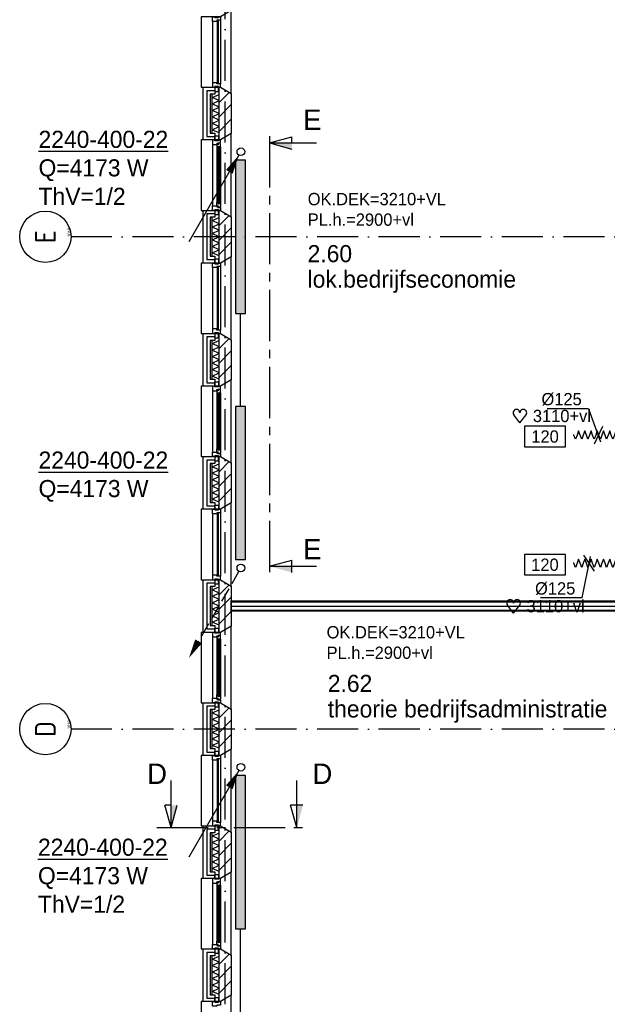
# Model space of a CAD drawing. Extents: x -1448 to 118900, y -195097 to 442500.
# Tile 9 of 103: x 13062 to 21652, y 386548 to 400947. Entities that reach past the tile are written whole.
import ezdxf
from ezdxf.enums import TextEntityAlignment as Align

# ---------------------------------------------------------------- set-up
doc = ezdxf.new("R2010")
doc.units = 0
doc.header["$LTSCALE"] = 100
for name, pattern in [('2322107', [2000, 1000, 1000]), ('CENTER2', [11.25, 7.5, -1.25, 1.25, -1.25]), ('DASHDOT', [9, 6, -1.5, 0, -1.5]), ('LURETOUR', [6, 4, -2])]:
    doc.linetypes.add(name, pattern=pattern)
doc.layers.get('0').update_dxf_attribs({"linetype": 'CONTINUOUS'})
for name, color, linetype in [('AL$7----_STRAMIEN', 1, 'DASHDOT'), ('AL21----_BUITENWAND', 4, 'CONTINUOUS'), ('AL21K---_ISOLATIE', 1, 'CONTINUOUS'), ('AL22----_BINNENWAND', 7, 'CONTINUOUS'), ('AL28----_KONSTRUKTIE', 3, 'CONTINUOUS'), ('AL31----_BUITENKOZ', 7, 'CONTINUOUS'), ('ALL-----_REFLIJNEN', 8, 'CONTINUOUS'), ('ALN-----_BLOCKNAAM', 2, 'CONTINUOUS'), ('ALXA3---_VOLZWART', 14, 'CONTINUOUS'), ('ALXAB---_PREFABBETON', 1, 'CONTINUOUS'), ('BOUW', 8, 'CONTINUOUS'), ('DOORSNEDE', 1, 'CONTINUOUS'), ('WI561---', 1, 'CONTINUOUS'), ('WL561---', 4, 'CONTINUOUS'), ('WL561---_AANVOER', 4, 'CONTINUOUS'), ('WL561---_RETOUR', 4, 'CONTINUOUS'), ('WL570---_RETOUR', 3, 'CONTINUOUS'), ('WM570---', 1, 'CONTINUOUS')]:
    doc.layers.add(name, color=color, linetype=linetype)
doc.styles.add('BURO-018', font='BUROFONT.shx', dxfattribs={"height": 180})
doc.styles.add('BURO-025', font='BUROFONT.shx', dxfattribs={"height": 250})
doc.styles.add('BURO-050', font='BUROFONT.shx', dxfattribs={"height": 500})
doc.styles.get("Standard").update_dxf_attribs({"font": 'ISOCP'})

# ---------------------------------------------------------------- blocks, each defined once
blk = doc.blocks.new('1010')
at = {"layer": 'AL$7----_STRAMIEN', "color": 7, "linetype": 'CONTINUOUS'}
blk.add_circle((0, 750), 750, dxfattribs=at)
at = {"layer": 'ALN-----_BLOCKNAAM', "linetype": 'CONTINUOUS'}
blk.add_text('1010', height=100, dxfattribs=at).set_placement((0, 0))
blk = doc.blocks.new('2322401')
at = {"color": 0, "linetype": 'CONTINUOUS'}
for p, q in [((-0.5, 0.5, 1), (-0.5, 0.5)), ((-0.5, 0.5, 1), (-0.5, -0.5, 1)), ((0.5, 0.5, 1), (-0.5, 0.5, 1)), ((0.5, 0.5), (-0.5, 0.5)), ((-0.5, 0.5), (-0.5, -0.5)), ((0.5, 0.5, 1), (0.5, 0.5)), ((0.5, -0.5, 1), (0.5, 0.5, 1)), ((0.5, -0.5), (0.5, 0.5)), ((-0.5, -0.5, 1), (-0.5, -0.5)), ((-0.5, -0.5, 1), (0.5, -0.5, 1)), ((-0.5, -0.5), (0.5, -0.5)), ((0.5, -0.5, 1), (0.5, -0.5))]:
    blk.add_line(p, q, dxfattribs=at)
blk = doc.blocks.new('*U72', base_point=(23322, 34989))
at = {"layer": 'WM570---', "linetype": 'CONTINUOUS'}
for p, q in [((23222, 34481), (23342, 35087)), ((23401, 34872), (23244, 35106)), ((23222, 34481), (22615, 34481))]:
    blk.add_line(p, q, dxfattribs=at)
at = {"layer": 'WM570---', "linetype": 'CONTINUOUS', "style": 'BURO-018'}
blk.add_text('%%c125', height=180, dxfattribs=at).set_placement((23122, 34531), align=Align.RIGHT)
blk = doc.blocks.new('LU-ORND')
at = {"color": 0, "linetype": 'CONTINUOUS'}
for p, q in [((-3, 1.5), (-3, -1.5)), ((3, 1.5), (-3, 1.5)), ((3, -1.5), (3, 1.5)), ((-3, -1.5), (3, -1.5))]:
    blk.add_line(p, q, dxfattribs=at)
blk = doc.blocks.new('HART')
at = {"color": 1}
for q in [(-39.7, 52.4), (39.7, 52.4)]:
    blk.add_line((0, 0), q, dxfattribs=at)
for centre, start, end in [((-22.1, 65.7), 0, 217.18669), ((22.1, 65.7), 322.81331, 180)]:
    blk.add_arc(centre, 22.1, start, end, dxfattribs=at)
blk = doc.blocks.new('LU-1D-F-7D2BC')
at = {"color": 0, "linetype": 'CONTINUOUS'}
for p, q in [((-350, 0), (-341, 0)), ((-341, 0), (-318, 62)), ((-318, 62), (-296, 0)), ((-296, 0), (-273, -62)), ((-273, -62), (-250, 0)), ((-250, 0), (-227, 62)), ((-227, 62), (-205, 0)), ((-205, 0), (-182, -62)), ((-182, -62), (-159, 0)), ((-159, 0), (-136, 62)), ((-136, 62), (-114, 0)), ((-114, 0), (-91, -62)), ((-91, -62), (-68, 0)), ((-68, 0), (-45, 62)), ((-45, 62), (-23, 0)), ((-23, 0), (0, -62)), ((0, -62), (23, 0)), ((23, 0), (45, 62)), ((45, 62), (68, 0)), ((68, 0), (91, -62)), ((91, -62), (114, 0)), ((114, 0), (136, 62)), ((136, 62), (159, 0)), ((159, 0), (182, -62)), ((182, -62), (205, 0)), ((205, 0), (227, 62)), ((227, 62), (250, 0)), ((250, 0), (273, -62)), ((273, -62), (296, 0)), ((296, 0), (318, 62)), ((318, 62), (341, 0)), ((341, 0), (350, 0))]:
    blk.add_line(p, q, dxfattribs=at)
blk = doc.blocks.new('*U63', base_point=(73844, 38489))
at = {"layer": 'WM570---', "linetype": 'CONTINUOUS'}
for p, q in [((73703, 38877), (73097, 38877)), ((73703, 38877), (73878, 38395)), ((73904, 38616), (73785, 38361))]:
    blk.add_line(p, q, dxfattribs=at)
at = {"layer": 'WM570---', "linetype": 'CONTINUOUS', "style": 'BURO-018'}
blk.add_text('%%c125', height=180, dxfattribs=at).set_placement((73603, 38927), align=Align.RIGHT)
blk = doc.blocks.new('LDV4107')
at = {"color": 0, "linetype": 'CONTINUOUS'}
blk.add_line((-0.25, -0.43), (-6.75, -11.69), dxfattribs=at)
blk.add_lwpolyline([(-0.25, -0.43, 0, 1, 0), (-1.5, -2.6, 1, 1, 0)], format="xyseb", dxfattribs=at)
blk.add_circle((0, 0), 0.5, dxfattribs=at)
blk = doc.blocks.new('CVHATCH1')
at = {"color": 0, "linetype": 'CONTINUOUS'}
blk.add_solid([(-0.5, -0.5), (0.5, -0.5), (-0.5, 0.5), (0.5, 0.5)], dxfattribs=at)
blk = doc.blocks.new('CVRINFO2')
at = {"color": 0, "linetype": 'CONTINUOUS', "style": 'BURO-025'}
for tag, p in [('CV_TEXT125', (0, 0)), ('CV_TEXT225', (0, -4.17)), ('CV_TEXT325', (0, -8.33)), ('CV_TEXT425', (0, -12.5))]:
    blk.add_attdef(tag, p, '', height=2.5, dxfattribs=at)
blk = doc.blocks.new('LDV2108')
at = {"color": 0, "linetype": 'CONTINUOUS'}
for p, q in [((-0.25, -0.43), (-1.19, -2.06)), ((-1.56, -2.71), (-2.5, -4.33)), ((-2.87, -4.98), (-3.81, -6.6)), ((-4.19, -7.25), (-5.12, -8.88)), ((-5.5, -9.53), (-6.44, -11.15))]:
    blk.add_line(p, q, dxfattribs=at)
blk.add_lwpolyline([(-6.75, -11.69, 0, 1, 0), (-5.5, -9.53, 1, 1, 0)], format="xyseb", dxfattribs=at)
blk.add_circle((0, 0), 0.5, dxfattribs=at)

msp = doc.modelspace()

# ---------------------------------------------------------------- linework, layer by layer
at = {"layer": 'AL$7----_STRAMIEN', "color": 1}
for p, q in [((16065.4, 371249), (16065.4, 439905.7)), ((33310.7, 397772.7), (13811.9, 397772.7)), ((33310.7, 390572.7), (13811.9, 390572.7))]:
    msp.add_line(p, q, dxfattribs=at)
at = {"layer": 'AL21----_BUITENWAND', "color": 8}
for p, q in [((15745.4, 399187.7), (15745.4, 399957.7)), ((15745.4, 399957.7), (15914.4, 399957.7)), ((15914.4, 399857.7), (15845.4, 399857.7)), ((15845.4, 399857.7), (15845.4, 399287.7)), ((15914.4, 399957.7), (15914.4, 399857.7)), ((15845.4, 399287.7), (15914.4, 399287.7)), ((15914.4, 399287.7), (15914.4, 399187.7)), ((15914.4, 399187.7), (15745.4, 399187.7)), ((15745.4, 397387.7), (15745.4, 398157.7)), ((15745.4, 398157.7), (15914.4, 398157.7)), ((15914.4, 398157.7), (15914.4, 398057.7)), ((15914.4, 398057.7), (15845.4, 398057.7)), ((15845.4, 398057.7), (15845.4, 397487.7)), ((15845.4, 397487.7), (15914.4, 397487.7)), ((15914.4, 397487.7), (15914.4, 397387.7)), ((15914.4, 397387.7), (15745.4, 397387.7)), ((15745.4, 395587.7), (15745.4, 396357.7)), ((15745.4, 396357.7), (15914.4, 396357.7)), ((15914.4, 396257.7), (15845.4, 396257.7)), ((15845.4, 396257.7), (15845.4, 395687.7)), ((15914.4, 396357.7), (15914.4, 396257.7)), ((15845.4, 395687.7), (15914.4, 395687.7)), ((15914.4, 395687.7), (15914.4, 395587.7)), ((15914.4, 395587.7), (15745.4, 395587.7)), ((15745.4, 393787.7), (15745.4, 394557.7)), ((15745.4, 394557.7), (15914.4, 394557.7)), ((15914.4, 394557.7), (15914.4, 394457.7)), ((15914.4, 394457.7), (15845.4, 394457.7)), ((15845.4, 394457.7), (15845.4, 393887.7)), ((15845.4, 393887.7), (15914.4, 393887.7)), ((15914.4, 393887.7), (15914.4, 393787.7)), ((15914.4, 393787.7), (15745.4, 393787.7)), ((15745.4, 391987.7), (15745.4, 392757.7)), ((15745.4, 392757.7), (15914.4, 392757.7)), ((15914.4, 392657.7), (15845.4, 392657.7)), ((15845.4, 392657.7), (15845.4, 392087.7)), ((15914.4, 392757.7), (15914.4, 392657.7)), ((15845.4, 392087.7), (15914.4, 392087.7)), ((15914.4, 392087.7), (15914.4, 391987.7)), ((15914.4, 391987.7), (15745.4, 391987.7)), ((15745.4, 390187.7), (15745.4, 390957.7)), ((15745.4, 390957.7), (15914.4, 390957.7)), ((15914.4, 390957.7), (15914.4, 390857.7)), ((15914.4, 390857.7), (15845.4, 390857.7)), ((15845.4, 390857.7), (15845.4, 390287.7)), ((15845.4, 390287.7), (15914.4, 390287.7)), ((15914.4, 390287.7), (15914.4, 390187.7)), ((15914.4, 390187.7), (15745.4, 390187.7)), ((15745.4, 388387.7), (15745.4, 389157.7)), ((15745.4, 389157.7), (15914.4, 389157.7)), ((15914.4, 389057.7), (15845.4, 389057.7)), ((15845.4, 389057.7), (15845.4, 388487.7)), ((15914.4, 389157.7), (15914.4, 389057.7)), ((15845.4, 388487.7), (15914.4, 388487.7)), ((15914.4, 388487.7), (15914.4, 388387.7)), ((15914.4, 388387.7), (15745.4, 388387.7)), ((15745.4, 386587.7), (15745.4, 387357.7)), ((15745.4, 387357.7), (15914.4, 387357.7)), ((15914.4, 387357.7), (15914.4, 387257.7)), ((15914.4, 387257.7), (15845.4, 387257.7)), ((15845.4, 387257.7), (15845.4, 386687.7)), ((15845.4, 386687.7), (15914.4, 386687.7)), ((15914.4, 386687.7), (15914.4, 386587.7)), ((15914.4, 386587.7), (15745.4, 386587.7))]:
    msp.add_line(p, q, dxfattribs=at)
at = {"layer": 'AL21K---_ISOLATIE', "color": 8, "linetype": 'CONTINUOUS'}
for p, q in [((15875.4, 399287.7), (15875.4, 399857.7)), ((15875.4, 399810.2), (15975.4, 399853.5)), ((15975.4, 399287.7), (15975.4, 399857.7)), ((15975.4, 399762.7), (15875.4, 399810.2)), ((15875.4, 399715.2), (15975.4, 399762.7)), ((15975.4, 399667.7), (15875.4, 399715.2)), ((15875.4, 399620.2), (15975.4, 399667.7)), ((15975.4, 399572.7), (15875.4, 399620.2)), ((15875.4, 399525.2), (15975.4, 399572.7)), ((15975.4, 399477.7), (15875.4, 399525.2)), ((15875.4, 399430.2), (15975.4, 399477.7)), ((15975.4, 399382.7), (15875.4, 399430.2)), ((15875.4, 399335.2), (15975.4, 399382.7)), ((15975.4, 399291.9), (15875.4, 399335.2)), ((15875.4, 397487.7), (15875.4, 398057.7)), ((15875.4, 398010.2), (15975.4, 398053.5)), ((15975.4, 397962.7), (15875.4, 398010.2)), ((15975.4, 397487.7), (15975.4, 398057.7)), ((15875.4, 397915.2), (15975.4, 397962.7)), ((15975.4, 397867.7), (15875.4, 397915.2)), ((15875.4, 397820.2), (15975.4, 397867.7)), ((15975.4, 397772.7), (15875.4, 397820.2)), ((15875.4, 397725.2), (15975.4, 397772.7)), ((15975.4, 397677.7), (15875.4, 397725.2)), ((15875.4, 397630.2), (15975.4, 397677.7)), ((15975.4, 397582.7), (15875.4, 397630.2)), ((15875.4, 397535.2), (15975.4, 397582.7)), ((15975.4, 397491.9), (15875.4, 397535.2)), ((15875.4, 395687.7), (15875.4, 396257.7)), ((15875.4, 396210.2), (15975.4, 396253.5)), ((15975.4, 395687.7), (15975.4, 396257.7)), ((15975.4, 396162.7), (15875.4, 396210.2)), ((15875.4, 396115.2), (15975.4, 396162.7)), ((15975.4, 396067.7), (15875.4, 396115.2)), ((15875.4, 396020.2), (15975.4, 396067.7)), ((15975.4, 395972.7), (15875.4, 396020.2)), ((15875.4, 395925.2), (15975.4, 395972.7)), ((15975.4, 395877.7), (15875.4, 395925.2)), ((15875.4, 395830.2), (15975.4, 395877.7)), ((15975.4, 395782.7), (15875.4, 395830.2)), ((15875.4, 395735.2), (15975.4, 395782.7)), ((15975.4, 395691.9), (15875.4, 395735.2)), ((15875.4, 393887.7), (15875.4, 394457.7)), ((15875.4, 394410.2), (15975.4, 394453.5)), ((15975.4, 394362.7), (15875.4, 394410.2)), ((15975.4, 393887.7), (15975.4, 394457.7)), ((15875.4, 394315.2), (15975.4, 394362.7)), ((15975.4, 394267.7), (15875.4, 394315.2)), ((15875.4, 394220.2), (15975.4, 394267.7)), ((15975.4, 394172.7), (15875.4, 394220.2)), ((15875.4, 394125.2), (15975.4, 394172.7)), ((15975.4, 394077.7), (15875.4, 394125.2)), ((15875.4, 394030.2), (15975.4, 394077.7)), ((15975.4, 393982.7), (15875.4, 394030.2)), ((15875.4, 393935.2), (15975.4, 393982.7)), ((15975.4, 393891.9), (15875.4, 393935.2)), ((15875.4, 392087.7), (15875.4, 392657.7)), ((15875.4, 392610.2), (15975.4, 392653.5)), ((15975.4, 392087.7), (15975.4, 392657.7)), ((15975.4, 392562.7), (15875.4, 392610.2)), ((15875.4, 392515.2), (15975.4, 392562.7)), ((15975.4, 392467.7), (15875.4, 392515.2)), ((15875.4, 392420.2), (15975.4, 392467.7)), ((15975.4, 392372.7), (15875.4, 392420.2)), ((15875.4, 392325.2), (15975.4, 392372.7)), ((15975.4, 392277.7), (15875.4, 392325.2)), ((15875.4, 392230.2), (15975.4, 392277.7)), ((15975.4, 392182.7), (15875.4, 392230.2)), ((15875.4, 392135.2), (15975.4, 392182.7)), ((15975.4, 392091.9), (15875.4, 392135.2)), ((15875.4, 390287.7), (15875.4, 390857.7)), ((15875.4, 390810.2), (15975.4, 390853.5)), ((15975.4, 390762.7), (15875.4, 390810.2)), ((15975.4, 390287.7), (15975.4, 390857.7)), ((15875.4, 390715.2), (15975.4, 390762.7)), ((15975.4, 390667.7), (15875.4, 390715.2)), ((15875.4, 390620.2), (15975.4, 390667.7)), ((15975.4, 390572.7), (15875.4, 390620.2)), ((15875.4, 390525.2), (15975.4, 390572.7)), ((15975.4, 390477.7), (15875.4, 390525.2)), ((15875.4, 390430.2), (15975.4, 390477.7)), ((15975.4, 390382.7), (15875.4, 390430.2)), ((15875.4, 390335.2), (15975.4, 390382.7)), ((15975.4, 390291.9), (15875.4, 390335.2)), ((15875.4, 388487.7), (15875.4, 389057.7)), ((15875.4, 389010.2), (15975.4, 389053.5)), ((15975.4, 388487.7), (15975.4, 389057.7)), ((15975.4, 388962.7), (15875.4, 389010.2)), ((15875.4, 388915.2), (15975.4, 388962.7)), ((15975.4, 388867.7), (15875.4, 388915.2)), ((15875.4, 388820.2), (15975.4, 388867.7)), ((15975.4, 388772.7), (15875.4, 388820.2)), ((15875.4, 388725.2), (15975.4, 388772.7)), ((15975.4, 388677.7), (15875.4, 388725.2)), ((15875.4, 388630.2), (15975.4, 388677.7)), ((15975.4, 388582.7), (15875.4, 388630.2)), ((15875.4, 388535.2), (15975.4, 388582.7)), ((15975.4, 388491.9), (15875.4, 388535.2)), ((15875.4, 386687.7), (15875.4, 387257.7)), ((15875.4, 387210.2), (15975.4, 387253.5)), ((15975.4, 387162.7), (15875.4, 387210.2)), ((15975.4, 386687.7), (15975.4, 387257.7)), ((15875.4, 387115.2), (15975.4, 387162.7)), ((15975.4, 387067.7), (15875.4, 387115.2)), ((15875.4, 387020.2), (15975.4, 387067.7)), ((15975.4, 386972.7), (15875.4, 387020.2)), ((15875.4, 386925.2), (15975.4, 386972.7)), ((15975.4, 386877.7), (15875.4, 386925.2)), ((15875.4, 386830.2), (15975.4, 386877.7)), ((15975.4, 386782.7), (15875.4, 386830.2)), ((15875.4, 386735.2), (15975.4, 386782.7)), ((15975.4, 386691.9), (15875.4, 386735.2))]:
    msp.add_line(p, q, dxfattribs=at)
at = {"layer": 'AL22----_BINNENWAND', "color": 8}
for p, q in [((16155.4, 392447.7), (23515.4, 392447.7)), ((16155.4, 392297.7), (16155.4, 392447.7)), ((20510.2, 392447.7), (20660.2, 392447.7)), ((23515.4, 392297.7), (16155.4, 392297.7))]:
    msp.add_line(p, q, dxfattribs=at)
at = {"layer": 'AL22----_BINNENWAND', "color": 8, "linetype": 'CONTINUOUS'}
for p, q in [((16155.4, 392432.7), (23515.4, 392432.7)), ((16155.4, 392312.7), (23515.4, 392312.7))]:
    msp.add_line(p, q, dxfattribs=at)
at = {"layer": 'AL28----_KONSTRUKTIE', "color": 8}
for p, q in [((15975.4, 399957.7), (15995.4, 399957.7)), ((15975.4, 399187.7), (15975.4, 399957.7)), ((15995.4, 399957.7), (16155.4, 399865.4)), ((16155.4, 399865.4), (16155.4, 399280.1)), ((16155.4, 399280.1), (15995.4, 399187.7)), ((15995.4, 399187.7), (15975.4, 399187.7)), ((15975.4, 398157.7), (15995.4, 398157.7)), ((15975.4, 397387.7), (15975.4, 398157.7)), ((15995.4, 398157.7), (16155.4, 398065.4)), ((16155.4, 398065.4), (16155.4, 397480.1)), ((16155.4, 397480.1), (15995.4, 397387.7)), ((15995.4, 397387.7), (15975.4, 397387.7)), ((15975.4, 396357.7), (15995.4, 396357.7)), ((15975.4, 395587.7), (15975.4, 396357.7)), ((15995.4, 396357.7), (16155.4, 396265.4)), ((16155.4, 396265.4), (16155.4, 395680.1)), ((16155.4, 395680.1), (15995.4, 395587.7)), ((15995.4, 395587.7), (15975.4, 395587.7)), ((15975.4, 394557.7), (15995.4, 394557.7)), ((15975.4, 393787.7), (15975.4, 394557.7)), ((15995.4, 394557.7), (16155.4, 394465.4)), ((16155.4, 394465.4), (16155.4, 393880.1)), ((16155.4, 393880.1), (15995.4, 393787.7)), ((15995.4, 393787.7), (15975.4, 393787.7)), ((15975.4, 392757.7), (15995.4, 392757.7)), ((15975.4, 391987.7), (15975.4, 392757.7)), ((15995.4, 392757.7), (16155.4, 392665.4)), ((16155.4, 392665.4), (16155.4, 392080.1)), ((16155.4, 392080.1), (15995.4, 391987.7)), ((15995.4, 391987.7), (15975.4, 391987.7)), ((15975.4, 390957.7), (15995.4, 390957.7)), ((15975.4, 390187.7), (15975.4, 390957.7)), ((15995.4, 390957.7), (16155.4, 390865.4)), ((16155.4, 390865.4), (16155.4, 390280.1)), ((16155.4, 390280.1), (15995.4, 390187.7)), ((15995.4, 390187.7), (15975.4, 390187.7)), ((15975.4, 389157.7), (15995.4, 389157.7)), ((15975.4, 388387.7), (15975.4, 389157.7)), ((15995.4, 389157.7), (16155.4, 389065.4)), ((16155.4, 389065.4), (16155.4, 388480.1)), ((16155.4, 388480.1), (15995.4, 388387.7)), ((15995.4, 388387.7), (15975.4, 388387.7)), ((15975.4, 387357.7), (15995.4, 387357.7)), ((15975.4, 386587.7), (15975.4, 387357.7)), ((15995.4, 387357.7), (16155.4, 387265.4)), ((16155.4, 387265.4), (16155.4, 386680.1)), ((16155.4, 386680.1), (15995.4, 386587.7)), ((15995.4, 386587.7), (15975.4, 386587.7))]:
    msp.add_line(p, q, dxfattribs=at)
at = {"layer": 'AL31----_BUITENKOZ', "color": 8}
for points in [[(15995.4, 399957.7), (16155.4, 399865.4), (16155.4, 401080.1), (15995.4, 400987.7), (15715.4, 400987.7), (15715.4, 399957.7)], [(15970.4, 399967.7), (15914.4, 399967.7), (15914.4, 399896.7), (15970.4, 399896.7)], [(15995.4, 398157.7), (16155.4, 398065.4), (16155.4, 399280.1), (15995.4, 399187.7), (15715.4, 399187.7), (15715.4, 398157.7)], [(15995.4, 399187.7), (15970.4, 399187.7), (15970.4, 399177.7), (15914.4, 399177.7), (15914.4, 399187.7), (15881.4, 399187.7), (15881.4, 399120.7), (15944.4, 399120.7), (15944.4, 399137.7), (15959.4, 399137.7), (15959.4, 399143.7), (15995.4, 399143.7)], [(15970.4, 399177.7), (15914.4, 399177.7), (15914.4, 399248.7), (15970.4, 399248.7)], [(15998.4, 399131), (15994.1, 399133.5), (15994.1, 399140.5), (15964.4, 399140.5), (15964.4, 399118), (15959.4, 399118), (15959.4, 399126), (15944.4, 399126), (15944.4, 399120.7), (15944.4, 399073.6), (15957.4, 399071.5), (15957.4, 399088.5), (15998.4, 399088.5)], [(15996.1, 399088.5), (15982.6, 399088.5), (15982.6, 399071.5), (15996.1, 399071.5)], [(15998.4, 398214.4), (15994.1, 398212), (15994.1, 398204.9), (15964.4, 398204.9), (15964.4, 398227.4), (15959.4, 398227.4), (15959.4, 398219.4), (15944.4, 398219.4), (15944.4, 398224.7), (15944.4, 398271.9), (15957.4, 398273.9), (15957.4, 398256.9), (15998.4, 398256.9)], [(15996.1, 398256.9), (15982.6, 398256.9), (15982.6, 398273.9), (15996.1, 398273.9)], [(15995.4, 398157.7), (15970.4, 398157.7), (15970.4, 398167.7), (15914.4, 398167.7), (15914.4, 398157.7), (15881.4, 398157.7), (15881.4, 398224.7), (15944.4, 398224.7), (15944.4, 398207.7), (15959.4, 398207.7), (15959.4, 398201.7), (15995.4, 398201.7)], [(15970.4, 398167.7), (15914.4, 398167.7), (15914.4, 398096.7), (15970.4, 398096.7)], [(15995.4, 396357.7), (16155.4, 396265.4), (16155.4, 397480.1), (15995.4, 397387.7), (15715.4, 397387.7), (15715.4, 396357.7)], [(15970.4, 397377.7), (15914.4, 397377.7), (15914.4, 397448.7), (15970.4, 397448.7)], [(15970.4, 396367.7), (15914.4, 396367.7), (15914.4, 396296.7), (15970.4, 396296.7)], [(15995.4, 394557.7), (16155.4, 394465.4), (16155.4, 395680.1), (15995.4, 395587.7), (15715.4, 395587.7), (15715.4, 394557.7)], [(15995.4, 395587.7), (15970.4, 395587.7), (15970.4, 395577.7), (15914.4, 395577.7), (15914.4, 395587.7), (15881.4, 395587.7), (15881.4, 395520.7), (15944.4, 395520.7), (15944.4, 395537.7), (15959.4, 395537.7), (15959.4, 395543.7), (15995.4, 395543.7)], [(15970.4, 395577.7), (15914.4, 395577.7), (15914.4, 395648.7), (15970.4, 395648.7)], [(15998.4, 395531), (15994.1, 395533.5), (15994.1, 395540.5), (15964.4, 395540.5), (15964.4, 395518), (15959.4, 395518), (15959.4, 395526), (15944.4, 395526), (15944.4, 395520.7), (15944.4, 395473.6), (15957.4, 395471.5), (15957.4, 395488.5), (15998.4, 395488.5)], [(15996.1, 395488.5), (15982.6, 395488.5), (15982.6, 395471.5), (15996.1, 395471.5)], [(15998.4, 394614.4), (15994.1, 394612), (15994.1, 394604.9), (15964.4, 394604.9), (15964.4, 394627.4), (15959.4, 394627.4), (15959.4, 394619.4), (15944.4, 394619.4), (15944.4, 394624.7), (15944.4, 394671.9), (15957.4, 394673.9), (15957.4, 394656.9), (15998.4, 394656.9)], [(15996.1, 394656.9), (15982.6, 394656.9), (15982.6, 394673.9), (15996.1, 394673.9)], [(15995.4, 394557.7), (15970.4, 394557.7), (15970.4, 394567.7), (15914.4, 394567.7), (15914.4, 394557.7), (15881.4, 394557.7), (15881.4, 394624.7), (15944.4, 394624.7), (15944.4, 394607.7), (15959.4, 394607.7), (15959.4, 394601.7), (15995.4, 394601.7)], [(15970.4, 394567.7), (15914.4, 394567.7), (15914.4, 394496.7), (15970.4, 394496.7)], [(15995.4, 392757.7), (16155.4, 392665.4), (16155.4, 393880.1), (15995.4, 393787.7), (15715.4, 393787.7), (15715.4, 392757.7)], [(15970.4, 393777.7), (15914.4, 393777.7), (15914.4, 393848.7), (15970.4, 393848.7)], [(15970.4, 392767.7), (15914.4, 392767.7), (15914.4, 392696.7), (15970.4, 392696.7)], [(15995.4, 390957.7), (16155.4, 390865.4), (16155.4, 392080.1), (15995.4, 391987.7), (15715.4, 391987.7), (15715.4, 390957.7)], [(15995.4, 391987.7), (15970.4, 391987.7), (15970.4, 391977.7), (15914.4, 391977.7), (15914.4, 391987.7), (15881.4, 391987.7), (15881.4, 391920.7), (15944.4, 391920.7), (15944.4, 391937.7), (15959.4, 391937.7), (15959.4, 391943.7), (15995.4, 391943.7)], [(15970.4, 391977.7), (15914.4, 391977.7), (15914.4, 392048.7), (15970.4, 392048.7)], [(15998.4, 391931), (15994.1, 391933.5), (15994.1, 391940.5), (15964.4, 391940.5), (15964.4, 391918), (15959.4, 391918), (15959.4, 391926), (15944.4, 391926), (15944.4, 391920.7), (15944.4, 391873.6), (15957.4, 391871.5), (15957.4, 391888.5), (15998.4, 391888.5)], [(15996.1, 391888.5), (15982.6, 391888.5), (15982.6, 391871.5), (15996.1, 391871.5)], [(15998.4, 391014.4), (15994.1, 391012), (15994.1, 391004.9), (15964.4, 391004.9), (15964.4, 391027.4), (15959.4, 391027.4), (15959.4, 391019.4), (15944.4, 391019.4), (15944.4, 391024.7), (15944.4, 391071.9), (15957.4, 391073.9), (15957.4, 391056.9), (15998.4, 391056.9)], [(15996.1, 391056.9), (15982.6, 391056.9), (15982.6, 391073.9), (15996.1, 391073.9)], [(15995.4, 390957.7), (15970.4, 390957.7), (15970.4, 390967.7), (15914.4, 390967.7), (15914.4, 390957.7), (15881.4, 390957.7), (15881.4, 391024.7), (15944.4, 391024.7), (15944.4, 391007.7), (15959.4, 391007.7), (15959.4, 391001.7), (15995.4, 391001.7)], [(15970.4, 390967.7), (15914.4, 390967.7), (15914.4, 390896.7), (15970.4, 390896.7)], [(15995.4, 389157.7), (16155.4, 389065.4), (16155.4, 390280.1), (15995.4, 390187.7), (15715.4, 390187.7), (15715.4, 389157.7)], [(15970.4, 390177.7), (15914.4, 390177.7), (15914.4, 390248.7), (15970.4, 390248.7)], [(15970.4, 389167.7), (15914.4, 389167.7), (15914.4, 389096.7), (15970.4, 389096.7)], [(15995.4, 387357.7), (16155.4, 387265.4), (16155.4, 388480.1), (15995.4, 388387.7), (15715.4, 388387.7), (15715.4, 387357.7)], [(15995.4, 388387.7), (15970.4, 388387.7), (15970.4, 388377.7), (15914.4, 388377.7), (15914.4, 388387.7), (15881.4, 388387.7), (15881.4, 388320.7), (15944.4, 388320.7), (15944.4, 388337.7), (15959.4, 388337.7), (15959.4, 388343.7), (15995.4, 388343.7)], [(15970.4, 388377.7), (15914.4, 388377.7), (15914.4, 388448.7), (15970.4, 388448.7)], [(15998.4, 388331), (15994.1, 388333.5), (15994.1, 388340.5), (15964.4, 388340.5), (15964.4, 388318), (15959.4, 388318), (15959.4, 388326), (15944.4, 388326), (15944.4, 388320.7), (15944.4, 388273.6), (15957.4, 388271.5), (15957.4, 388288.5), (15998.4, 388288.5)], [(15996.1, 388288.5), (15982.6, 388288.5), (15982.6, 388271.5), (15996.1, 388271.5)], [(15998.4, 387414.4), (15994.1, 387412), (15994.1, 387404.9), (15964.4, 387404.9), (15964.4, 387427.4), (15959.4, 387427.4), (15959.4, 387419.4), (15944.4, 387419.4), (15944.4, 387424.7), (15944.4, 387471.9), (15957.4, 387473.9), (15957.4, 387456.9), (15998.4, 387456.9)], [(15996.1, 387456.9), (15982.6, 387456.9), (15982.6, 387473.9), (15996.1, 387473.9)], [(15995.4, 387357.7), (15970.4, 387357.7), (15970.4, 387367.7), (15914.4, 387367.7), (15914.4, 387357.7), (15881.4, 387357.7), (15881.4, 387424.7), (15944.4, 387424.7), (15944.4, 387407.7), (15959.4, 387407.7), (15959.4, 387401.7), (15995.4, 387401.7)], [(15970.4, 387367.7), (15914.4, 387367.7), (15914.4, 387296.7), (15970.4, 387296.7)], [(15995.4, 385557.7), (16155.4, 385465.4), (16155.4, 386680.1), (15995.4, 386587.7), (15715.4, 386587.7), (15715.4, 385557.7)], [(15970.4, 386577.7), (15914.4, 386577.7), (15914.4, 386648.7), (15970.4, 386648.7)]]:
    msp.add_lwpolyline(points, close=True, dxfattribs=at)
at = {"layer": 'AL31----_BUITENKOZ', "color": 8, "linetype": 'CONTINUOUS'}
for points in [[(15995.4, 400937.7), (15995.4, 400937.7), (15944.4, 400937.7), (15944.4, 400920.7), (15881.4, 400920.7), (15881.4, 400920.7), (15881.4, 400920.7), (15881.4, 400920.7), (15881.4, 400920.7), (15881.4, 400987.7), (15914.4, 400987.7), (15914.4, 400977.7), (15970.4, 400977.7), (15970.4, 400987.7), (15970.4, 400987.7), (15995.4, 400987.7)], [(15969.4, 400932.7), (15948.4, 400932.7), (15948.4, 400012.7), (15969.4, 400012.7)], [(15995.4, 400007.7), (15995.4, 400007.7), (15944.4, 400007.7), (15944.4, 400024.7), (15881.4, 400024.7), (15881.4, 400024.7), (15881.4, 400024.7), (15881.4, 400024.7), (15881.4, 400024.7), (15881.4, 399957.7), (15914.4, 399957.7), (15914.4, 399967.7), (15970.4, 399967.7), (15970.4, 399957.7), (15970.4, 399957.7), (15995.4, 399957.7)], [(15980.4, 399086.5), (15959.4, 399086.5), (15959.4, 398258.9), (15980.4, 398258.9)], [(15995.4, 397337.7), (15995.4, 397337.7), (15944.4, 397337.7), (15944.4, 397320.7), (15881.4, 397320.7), (15881.4, 397320.7), (15881.4, 397320.7), (15881.4, 397320.7), (15881.4, 397320.7), (15881.4, 397387.7), (15914.4, 397387.7), (15914.4, 397377.7), (15970.4, 397377.7), (15970.4, 397387.7), (15970.4, 397387.7), (15995.4, 397387.7)], [(15969.4, 397332.7), (15948.4, 397332.7), (15948.4, 396412.7), (15969.4, 396412.7)], [(15995.4, 396407.7), (15995.4, 396407.7), (15944.4, 396407.7), (15944.4, 396424.7), (15881.4, 396424.7), (15881.4, 396424.7), (15881.4, 396424.7), (15881.4, 396424.7), (15881.4, 396424.7), (15881.4, 396357.7), (15914.4, 396357.7), (15914.4, 396367.7), (15970.4, 396367.7), (15970.4, 396357.7), (15970.4, 396357.7), (15995.4, 396357.7)], [(15980.4, 395486.5), (15959.4, 395486.5), (15959.4, 394658.9), (15980.4, 394658.9)], [(15995.4, 393737.7), (15995.4, 393737.7), (15944.4, 393737.7), (15944.4, 393720.7), (15881.4, 393720.7), (15881.4, 393720.7), (15881.4, 393720.7), (15881.4, 393720.7), (15881.4, 393720.7), (15881.4, 393787.7), (15914.4, 393787.7), (15914.4, 393777.7), (15970.4, 393777.7), (15970.4, 393787.7), (15970.4, 393787.7), (15995.4, 393787.7)], [(15969.4, 393732.7), (15948.4, 393732.7), (15948.4, 392812.7), (15969.4, 392812.7)], [(15995.4, 392807.7), (15995.4, 392807.7), (15944.4, 392807.7), (15944.4, 392824.7), (15881.4, 392824.7), (15881.4, 392824.7), (15881.4, 392824.7), (15881.4, 392824.7), (15881.4, 392824.7), (15881.4, 392757.7), (15914.4, 392757.7), (15914.4, 392767.7), (15970.4, 392767.7), (15970.4, 392757.7), (15970.4, 392757.7), (15995.4, 392757.7)], [(15980.4, 391886.5), (15959.4, 391886.5), (15959.4, 391058.9), (15980.4, 391058.9)], [(15995.4, 390137.7), (15995.4, 390137.7), (15944.4, 390137.7), (15944.4, 390120.7), (15881.4, 390120.7), (15881.4, 390120.7), (15881.4, 390120.7), (15881.4, 390120.7), (15881.4, 390120.7), (15881.4, 390187.7), (15914.4, 390187.7), (15914.4, 390177.7), (15970.4, 390177.7), (15970.4, 390187.7), (15970.4, 390187.7), (15995.4, 390187.7)], [(15969.4, 390132.7), (15948.4, 390132.7), (15948.4, 389212.7), (15969.4, 389212.7)], [(15995.4, 389207.7), (15995.4, 389207.7), (15944.4, 389207.7), (15944.4, 389224.7), (15881.4, 389224.7), (15881.4, 389224.7), (15881.4, 389224.7), (15881.4, 389224.7), (15881.4, 389224.7), (15881.4, 389157.7), (15914.4, 389157.7), (15914.4, 389167.7), (15970.4, 389167.7), (15970.4, 389157.7), (15970.4, 389157.7), (15995.4, 389157.7)], [(15980.4, 388286.5), (15959.4, 388286.5), (15959.4, 387458.9), (15980.4, 387458.9)], [(15995.4, 386537.7), (15995.4, 386537.7), (15944.4, 386537.7), (15944.4, 386520.7), (15881.4, 386520.7), (15881.4, 386520.7), (15881.4, 386520.7), (15881.4, 386520.7), (15881.4, 386520.7), (15881.4, 386587.7), (15914.4, 386587.7), (15914.4, 386577.7), (15970.4, 386577.7), (15970.4, 386587.7), (15970.4, 386587.7), (15995.4, 386587.7)]]:
    msp.add_lwpolyline(points, close=True, dxfattribs=at)
at = {"layer": 'AL31----_BUITENKOZ', "color": 8}
for points in [[(15881.4, 400920.7), (15881.4, 400024.7)], [(15995.4, 400937.7), (15995.4, 400007.7)], [(15881.4, 399120.7), (15881.4, 398224.7)], [(15944.4, 399073.6), (15944.4, 398271.9)], [(15998.4, 399088.5), (15998.4, 398256.9)], [(15881.4, 397320.7), (15881.4, 396424.7)], [(15995.4, 397337.7), (15995.4, 396407.7)], [(15881.4, 395520.7), (15881.4, 394624.7)], [(15944.4, 395473.6), (15944.4, 394671.9)], [(15998.4, 395488.5), (15998.4, 394656.9)], [(15881.4, 393720.7), (15881.4, 392824.7)], [(15995.4, 393737.7), (15995.4, 392807.7)], [(15881.4, 391920.7), (15881.4, 391024.7)], [(15944.4, 391873.6), (15944.4, 391071.9)], [(15998.4, 391888.5), (15998.4, 391056.9)], [(15881.4, 390120.7), (15881.4, 389224.7)], [(15995.4, 390137.7), (15995.4, 389207.7)], [(15881.4, 388320.7), (15881.4, 387424.7)], [(15944.4, 388273.6), (15944.4, 387471.9)], [(15998.4, 388288.5), (15998.4, 387456.9)]]:
    msp.add_lwpolyline(points, dxfattribs=at)
at = {"layer": 'ALL-----_REFLIJNEN', "color": 8, "linetype": 'CONTINUOUS'}
for p, q in [((15914.4, 399907.7), (15795.4, 399907.7)), ((15795.4, 399907.7), (15795.4, 399237.7)), ((15795.4, 399237.7), (15914.4, 399237.7)), ((15914.4, 398107.7), (15795.4, 398107.7)), ((15795.4, 398107.7), (15795.4, 397437.7)), ((15795.4, 397437.7), (15914.4, 397437.7)), ((15914.4, 396307.7), (15795.4, 396307.7)), ((15795.4, 396307.7), (15795.4, 395637.7)), ((15795.4, 395637.7), (15914.4, 395637.7)), ((15914.4, 394507.7), (15795.4, 394507.7)), ((15795.4, 394507.7), (15795.4, 393837.7)), ((15795.4, 393837.7), (15914.4, 393837.7)), ((15914.4, 392707.7), (15795.4, 392707.7)), ((15795.4, 392707.7), (15795.4, 392037.7)), ((16155.4, 392372.7), (23515.4, 392372.7)), ((15795.4, 392037.7), (15914.4, 392037.7)), ((15914.4, 390907.7), (15795.4, 390907.7)), ((15795.4, 390907.7), (15795.4, 390237.7)), ((15795.4, 390237.7), (15914.4, 390237.7)), ((15914.4, 389107.7), (15795.4, 389107.7)), ((15795.4, 389107.7), (15795.4, 388437.7)), ((15795.4, 388437.7), (15914.4, 388437.7)), ((15914.4, 387307.7), (15795.4, 387307.7)), ((15795.4, 387307.7), (15795.4, 386637.7)), ((15795.4, 386637.7), (15914.4, 386637.7))]:
    msp.add_line(p, q, dxfattribs=at)
at = {"layer": 'ALXA3---_VOLZWART', "color": 8}
for p, q in [((15914.4, 399907.7), (15795.4, 399907.7)), ((15795.4, 399907.7), (15795.4, 399237.7)), ((15795.4, 399237.7), (15914.4, 399237.7)), ((15914.4, 398107.7), (15795.4, 398107.7)), ((15795.4, 398107.7), (15795.4, 397437.7)), ((15795.4, 397437.7), (15914.4, 397437.7)), ((15914.4, 396307.7), (15795.4, 396307.7)), ((15795.4, 396307.7), (15795.4, 395637.7)), ((15795.4, 395637.7), (15914.4, 395637.7)), ((15914.4, 394507.7), (15795.4, 394507.7)), ((15795.4, 394507.7), (15795.4, 393837.7)), ((15795.4, 393837.7), (15914.4, 393837.7)), ((15914.4, 392707.7), (15795.4, 392707.7)), ((15795.4, 392707.7), (15795.4, 392037.7)), ((15795.4, 392037.7), (15914.4, 392037.7)), ((15914.4, 390907.7), (15795.4, 390907.7)), ((15795.4, 390907.7), (15795.4, 390237.7)), ((15795.4, 390237.7), (15914.4, 390237.7)), ((15914.4, 389107.7), (15795.4, 389107.7)), ((15795.4, 389107.7), (15795.4, 388437.7)), ((15795.4, 388437.7), (15914.4, 388437.7)), ((15914.4, 387307.7), (15795.4, 387307.7)), ((15795.4, 387307.7), (15795.4, 386637.7)), ((15795.4, 386637.7), (15914.4, 386637.7))]:
    msp.add_line(p, q, dxfattribs=at)
at = {"layer": 'ALXAB---_PREFABBETON', "color": 8}
for p, q in [((15975.4, 399948.6), (15984.5, 399957.7)), ((15975.4, 399736.5), (16123, 399884.1)), ((15975.4, 399524.4), (16155.4, 399704.4)), ((15975.4, 399312.2), (16155.4, 399492.2)), ((15975.4, 398148.6), (15984.5, 398157.7)), ((15975.4, 397936.5), (16123, 398084.1)), ((15975.4, 397724.4), (16155.4, 397904.4)), ((15975.4, 397512.2), (16155.4, 397692.2)), ((15975.4, 396348.6), (15984.5, 396357.7)), ((15975.4, 396136.5), (16123, 396284.1)), ((15975.4, 395924.4), (16155.4, 396104.4)), ((15975.4, 395712.2), (16155.4, 395892.2)), ((15975.4, 394548.6), (15984.5, 394557.7)), ((15975.4, 394336.5), (16123, 394484.1)), ((15975.4, 394124.4), (16155.4, 394304.4)), ((15975.4, 393912.2), (16155.4, 394092.2)), ((15975.4, 392748.6), (15984.5, 392757.7)), ((15975.4, 392536.5), (16123, 392684.1)), ((15975.4, 392324.4), (16155.4, 392504.4)), ((15975.4, 392112.2), (16155.4, 392292.2)), ((15975.4, 390948.6), (15984.5, 390957.7)), ((15975.4, 390736.5), (16123, 390884.1)), ((15975.4, 390524.4), (16155.4, 390704.4)), ((15975.4, 390312.2), (16155.4, 390492.2)), ((15975.4, 389148.6), (15984.5, 389157.7)), ((15975.4, 388936.5), (16123, 389084.1)), ((15975.4, 388724.4), (16155.4, 388904.4)), ((15975.4, 388512.2), (16155.4, 388692.2)), ((15975.4, 387348.6), (15984.5, 387357.7)), ((15975.4, 387136.5), (16123, 387284.1)), ((15975.4, 386924.4), (16155.4, 387104.4)), ((15975.4, 386712.2), (16155.4, 386892.2))]:
    msp.add_line(p, q, dxfattribs=at)
at = {"layer": 'DOORSNEDE', "color": 220, "linetype": 'CENTER2'}
for p, q in [((16715.9, 399244.8), (16715.9, 392854.8)), ((15068.9, 389133.1), (17212.5, 389133.1))]:
    msp.add_line(p, q, dxfattribs=at)
at = {"layer": 'DOORSNEDE', "color": 220}
for p, q in [((16715.9, 399144.2), (17041, 399234.5)), ((16715.9, 399144.2), (17402.3, 399144.2)), ((16715.9, 399144.2), (17041, 399053.9)), ((17042.1, 399138), (17042.1, 399231.5)), ((16715.9, 392954.4), (17041, 393044.6)), ((16715.9, 392954.4), (17402.3, 392954.4)), ((17041, 392864.1), (17041, 393044.6)), ((15275.7, 389133.1), (15275.7, 389819.4)), ((17112.9, 389133.1), (17112.9, 389819.4)), ((15275.7, 389133.1), (15185.5, 389458.2)), ((15281.9, 389459.2), (15188.4, 389459.2)), ((15275.7, 389133.1), (15366, 389458.2)), ((17112.9, 389133.1), (17022.6, 389458.2)), ((17203.2, 389458.2), (17022.6, 389458.2))]:
    msp.add_line(p, q, dxfattribs=at)
for points in [[(17041, 399053.9), (17041, 399144.2), (16715.9, 399144.2)], [(17041, 392864.1), (17041, 392954.4), (16715.9, 392954.4)], [(15366, 389458.2), (15275.7, 389458.2), (15275.7, 389133.1)], [(17203.2, 389458.2), (17112.9, 389458.2), (17112.9, 389133.1)]]:
    msp.add_solid(points, dxfattribs=at)
at = {"layer": 'WL561---_AANVOER', "linetype": '2322107'}
for p, q in [((16290.1, 395292.7), (16290.1, 396652.7)), ((16290.1, 386292.7), (16290.1, 387652.7))]:
    msp.add_line(p, q, dxfattribs=at)

# ---------------------------------------------------------------- block references
at = {"layer": 'AL$7----_STRAMIEN'}
ref = msp.add_blockref('1010', (13811.9, 397772.7), dxfattribs=dict(at, xscale=0.5, yscale=0.5, zscale=0.5, rotation=90))
ref.add_attrib('STR-NAAM', 'E', dxfattribs={"color": 3, "linetype": 'CONTINUOUS', "height": 300, "rotation": 90}).set_placement((13436.9, 397772.7), align=Align.MIDDLE)
ref = msp.add_blockref('1010', (13811.9, 390572.7), dxfattribs=dict(at, xscale=0.5, yscale=0.5, zscale=0.5, rotation=90))
ref.add_attrib('STR-NAAM', 'D', dxfattribs={"color": 3, "linetype": 'CONTINUOUS', "height": 300, "rotation": 90}).set_placement((13436.9, 390572.7), align=Align.MIDDLE)
at = {"layer": 'WI561---'}
ref = msp.add_blockref('CVRINFO2', (13337.4, 399072), dxfattribs=dict(at, xscale=100, yscale=100, zscale=100))
ref.add_attrib('CV_TEXT125', '%%u2240-400-22', (13337.4, 399072), dxfattribs={"layer": '0', "color": 2, "linetype": 'CONTINUOUS', "height": 250, "style": 'BURO-025'})
ref.add_attrib('CV_TEXT225', 'Q=4173 W', (13337.4, 398655.3), dxfattribs={"layer": '0', "color": 2, "linetype": 'CONTINUOUS', "height": 250, "style": 'BURO-025'})
ref.add_attrib('CV_TEXT325', 'ThV=1/2', (13337.4, 398238.7), dxfattribs={"layer": '0', "color": 2, "linetype": 'CONTINUOUS', "height": 250, "style": 'BURO-025'})
ref = msp.add_blockref('CVRINFO2', (13337.4, 394381.9), dxfattribs=dict(at, xscale=100, yscale=100, zscale=100))
ref.add_attrib('CV_TEXT125', '%%u2240-400-22', (13337.4, 394381.9), dxfattribs={"layer": '0', "color": 2, "linetype": 'CONTINUOUS', "height": 250, "style": 'BURO-025'})
ref.add_attrib('CV_TEXT225', 'Q=4173 W', (13337.4, 393965.3), dxfattribs={"layer": '0', "color": 2, "linetype": 'CONTINUOUS', "height": 250, "style": 'BURO-025'})
ref = msp.add_blockref('CVRINFO2', (13329, 388721), dxfattribs=dict(at, xscale=100, yscale=100, zscale=100))
ref.add_attrib('CV_TEXT125', '%%u2240-400-22', (13329, 388721), dxfattribs={"layer": '0', "color": 2, "linetype": 'CONTINUOUS', "height": 250, "style": 'BURO-025'})
ref.add_attrib('CV_TEXT225', 'Q=4173 W', (13329, 388304.3), dxfattribs={"layer": '0', "color": 2, "linetype": 'CONTINUOUS', "height": 250, "style": 'BURO-025'})
ref.add_attrib('CV_TEXT325', 'ThV=1/2', (13329, 387887.7), dxfattribs={"layer": '0', "color": 2, "linetype": 'CONTINUOUS', "height": 250, "style": 'BURO-025'})
at = {"layer": 'WL561---', "xscale": 2240, "yscale": 150, "rotation": 270.0000000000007}
for name, p, zscale in [('2322401', (16290.1, 397772.7), 400), ('CVHATCH1', (16290.1, 397772.7), 2240), ('CVHATCH1', (16290.1, 394172.7), 2240), ('2322401', (16290.1, 394172.7), 400), ('2322401', (16290.1, 388772.7), 400), ('CVHATCH1', (16290.1, 388772.7), 2240)]:
    msp.add_blockref(name, p, dxfattribs=dict(at, zscale=zscale))
at = {"layer": 'WL561---_AANVOER', "color": 2, "xscale": 112.5, "yscale": 112.5, "zscale": 112.5}
for p in [(16295.1, 399015.5), (16295.1, 390015.5)]:
    msp.add_blockref('LDV4107', p, dxfattribs=at)
at = {"layer": 'WL561---_RETOUR', "color": 2, "xscale": 112.5, "yscale": 112.5, "zscale": 112.5}
msp.add_blockref('LDV2108', (16295.1, 392928.6), dxfattribs=at)
at = {"layer": 'WL570---_RETOUR', "linetype": 'LURETOUR', "rotation": 180}
for p in [(21505.1, 394873.3), (21505.1, 392998.3)]:
    msp.add_blockref('LU-1D-F-7D2BC', p, dxfattribs=at)
at = {"layer": 'WM570---'}
for name, p in [('*U63', (21519.3, 394869.9)), ('*U72', (21384.4, 392998.3))]:
    msp.add_blockref(name, p, dxfattribs=at)
at = {"layer": 'WM570---', "xscale": 2.25, "yscale": 2.25, "zscale": 2.25}
for p in [(20374.1, 395050.6), (20282.2, 392268.1)]:
    msp.add_blockref('HART', p, dxfattribs=at)
at = {"layer": 'WM570---'}
ref = msp.add_blockref('LU-ORND', (20742.1, 394851.5), dxfattribs=dict(at, xscale=100, yscale=100, zscale=100))
ref.add_attrib('LU_TEXT1', '120', dxfattribs={"layer": '0', "color": 1, "linetype": 'CONTINUOUS', "height": 180, "style": 'BURO-018'}).set_placement((20742.1, 394851.5), align=Align.MIDDLE)
ref = msp.add_blockref('LU-ORND', (20740.3, 392976.6), dxfattribs=dict(at, xscale=100, yscale=100, zscale=100))
ref.add_attrib('LU_TEXT1', '120', dxfattribs={"layer": '0', "color": 1, "linetype": 'CONTINUOUS', "height": 180, "style": 'BURO-018'}).set_placement((20740.3, 392976.6), align=Align.MIDDLE)

# ---------------------------------------------------------------- texts
at = {"layer": 'BOUW', "color": 1, "style": 'BURO-018'}
for s, p in [('OK.DEK=3210+VL', (17272.6, 398233.4)), ('PL.h.=2900+vl', (17272.6, 397933.4)), ('OK.DEK=3210+VL', (17548.5, 391899.4)), ('PL.h.=2900+vl', (17548.5, 391599.4))]:
    msp.add_text(s, height=180, dxfattribs=at).set_placement(p)
at = {"layer": 'BOUW', "style": 'BURO-025'}
for s, p in [('2.60', (17270.5, 397400.9)), ('lok.bedrijfseconomie', (17270.5, 397027.9)), ('2.62', (17565.8, 391115.9)), ('theorie bedrijfsadministratie', (17565.8, 390742.9))]:
    msp.add_text(s, height=250, dxfattribs=at).set_placement(p)
at = {"layer": 'DOORSNEDE', "color": 2, "style": 'BURO-050'}
for s, p in [('E', (17206.4, 399333.3)), ('E', (17206.4, 393054.1)), ('D', (14925.5, 389769.6)), ('D', (17342.4, 389769.6))]:
    msp.add_text(s, height=300, dxfattribs=at).set_placement(p)
at = {"layer": 'WM570---', "color": 1, "style": 'BURO-018'}
for p in [(20563.5, 395062.8), (20471.6, 392280.4)]:
    msp.add_text('3110+vl', height=180, dxfattribs=at).set_placement(p)

doc.saveas('drawing.dxf')
